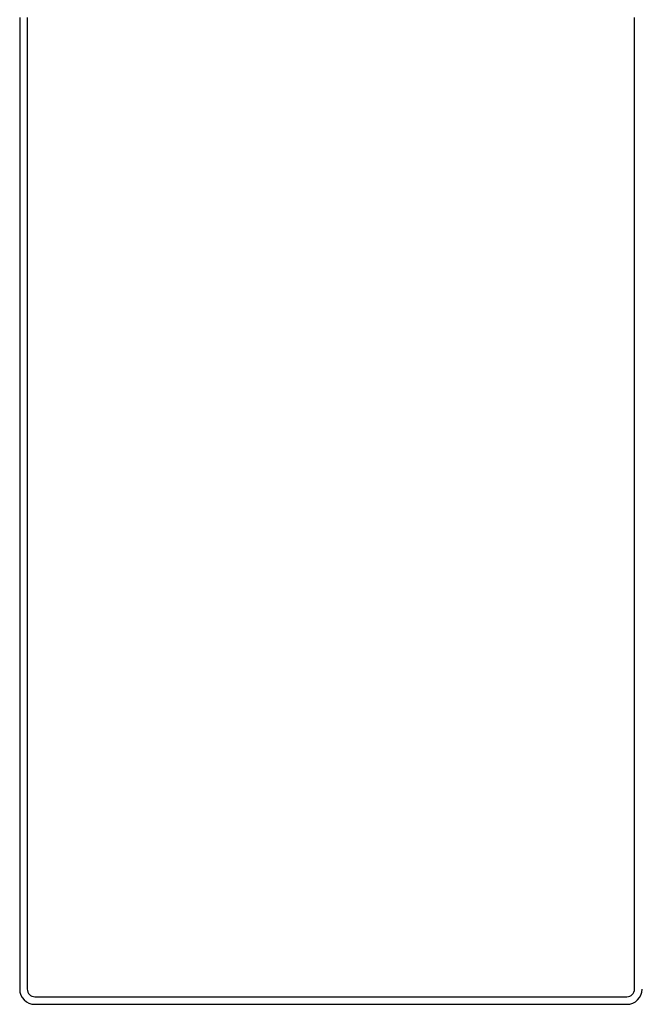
# Model space of a CAD drawing. Header units: millimetres. Extents: x -844 to -217, y -125 to 557.
# Tile 22 of 178: x -816 to -775, y 177 to 242. Entities that reach past the tile are written whole.
import ezdxf

# ---------------------------------------------------------------- set-up
doc = ezdxf.new("R2010")
doc.units = ezdxf.units.MM
doc.header["$LTSCALE"] = 23.1
doc.layers.add('R912005577_AM_0', color=7, linetype='CONTINUOUS')

msp = doc.modelspace()

# ---------------------------------------------------------------- linework, layer by layer
at = {"layer": 'R912005577_AM_0', "color": 7}
for p, q in [((-816.049, 242.384), (-816.049, 178.384)), ((-815.549, 242.384), (-815.549, 178.384)), ((-775.549, 178.384), (-775.549, 242.384)), ((-815.049, 177.884), (-776.049, 177.884)), ((-815.049, 177.384), (-776.049, 177.384))]:
    msp.add_line(p, q, dxfattribs=at)
for centre, radius, start, end in [((-815.049, 178.384), 1, 180, 270), ((-815.049, 178.384), 0.5, 180, 270), ((-776.049, 178.384), 1, 270, 360), ((-776.049, 178.384), 0.5, 270, 360)]:
    msp.add_arc(centre, radius, start, end, dxfattribs=at)

doc.saveas('drawing.dxf')
